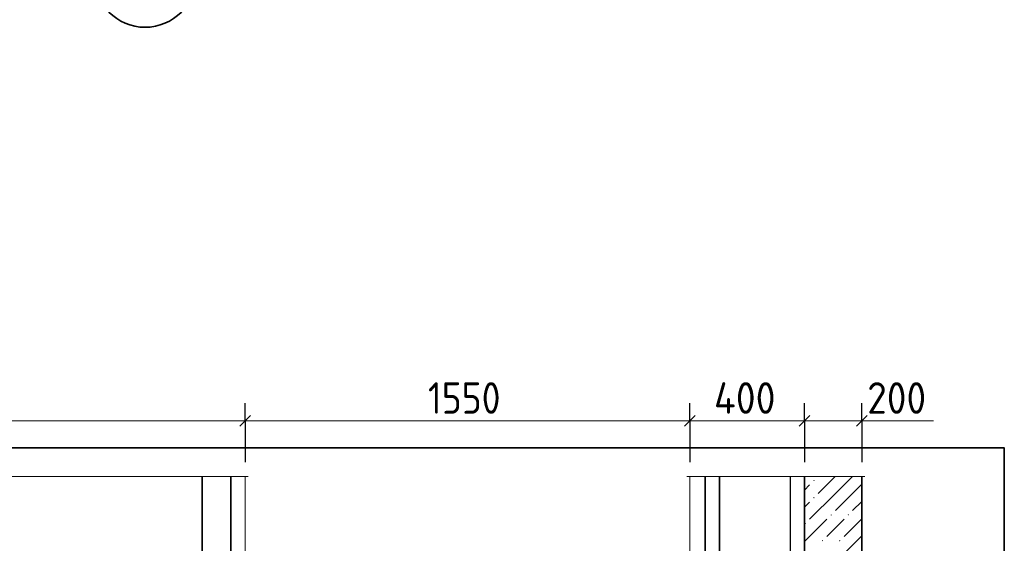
# Model space of a CAD drawing. Header units: millimetres. Extents: x 0 to 50400, y 0 to 35640.
# Tile 4 of 15: x 15657 to 23896, y 14241 to 18624. Entities that reach past the tile are written whole.
import ezdxf

# ---------------------------------------------------------------- set-up
doc = ezdxf.new("R2010")
doc.units = ezdxf.units.MM
doc.linetypes.add('______5', pattern=[1320, 960, -120, 120, -120])
doc.layers.add('Standard', color=7, linetype='Continuous', lineweight=25)
doc.layers.add('ЖБ Стена верхний уровень', color=7, linetype='Continuous', lineweight=35)
doc.layers.add('Оси', color=7, linetype='______5', true_color=0x656565)
doc.layers.add('Стена обрамление Г-обр.', color=7, linetype='Continuous', true_color=0xa0a0a0)
doc.layers.add('Размерная выноска', color=7, linetype='Continuous')
doc.styles.add('ISOCPEUR', font='txt')

msp = doc.modelspace()

# ---------------------------------------------------------------- hatches: boundary and pattern name
at = {"layer": 'ЖБ Стена верхний уровень', "linetype": 'Continuous', "lineweight": 18, "transparency": 33554687}
for points in [[(22296.97265625, 14766.8408203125), (22302.97119140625, 14772.8466796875), (22308.9697265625, 14766.8408203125), (22302.97119140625, 14760.84228515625)], [(22296.97265625, 14622.83935546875), (22302.97119140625, 14628.84521484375), (22308.9697265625, 14622.83935546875), (22302.97119140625, 14616.8408203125)], [(22440.97412109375, 14478.837890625), (22446.97265625, 14484.83642578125), (22452.97119140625, 14478.837890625), (22446.97265625, 14472.83935546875)], [(22584.9609375, 14478.837890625), (22590.966796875, 14484.83642578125), (22596.96533203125, 14478.837890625), (22590.966796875, 14472.83935546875)], [(22224.9609375, 14406.8408203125), (22230.966796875, 14412.8466796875), (22236.96533203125, 14406.8408203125), (22230.966796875, 14400.84228515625)], [(22368.96240234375, 14262.83935546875), (22374.96826171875, 14268.84521484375), (22380.966796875, 14262.83935546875), (22374.96826171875, 14256.8408203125)], [(22512.9638671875, 14262.83935546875), (22518.9697265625, 14268.84521484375), (22524.96826171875, 14262.83935546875), (22518.9697265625, 14256.8408203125)]]:
    msp.add_hatch(color=7, dxfattribs=at).paths.add_polyline_path(points, flags=16)

# ---------------------------------------------------------------- linework, layer by layer
at = {"layer": 'Standard', "color": 7, "linetype": 'Continuous', "lineweight": -3, "transparency": 33554687}
for p, q in [((17543.50341796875, 15265.634765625), (17543.50341796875, 15415.634765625)), ((21263.50341796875, 15265.634765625), (21263.50341796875, 15415.634765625)), ((22223.50341796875, 15265.634765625), (22223.50341796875, 15415.634765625)), ((22703.50341796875, 15265.634765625), (22703.50341796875, 15415.634765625)), ((17543.50341796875, 15265.634765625), (17543.50341796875, 15115.64208984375)), ((17543.50341796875, 15265.634765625), (17543.50341796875, 14920.20263671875)), ((21263.50341796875, 15265.634765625), (21263.50341796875, 15115.64208984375)), ((21263.50341796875, 15265.634765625), (21263.50341796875, 14920.20263671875)), ((22223.50341796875, 15265.634765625), (22223.50341796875, 15115.64208984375)), ((22223.50341796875, 15265.634765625), (22223.50341796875, 14920.20263671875)), ((22703.50341796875, 15265.634765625), (22703.50341796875, 15115.64208984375)), ((22703.50341796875, 15265.634765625), (22703.50341796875, 14920.20263671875))]:
    msp.add_line(p, q, dxfattribs=at)
at = {"layer": 'Standard', "color": 7, "linetype": 'Continuous', "lineweight": 13, "transparency": 33554687}
for p, q in [((6983.50341796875, 15265.634765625), (17543.50341796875, 15265.634765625)), ((17543.50341796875, 15265.634765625), (21263.50341796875, 15265.634765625)), ((21263.50341796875, 15265.634765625), (22223.50341796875, 15265.634765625)), ((22223.50341796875, 15265.634765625), (22703.50341796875, 15265.634765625)), ((22703.50341796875, 15265.634765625), (22793.50341796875, 15265.634765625))]:
    msp.add_line(p, q, dxfattribs=at)
at = {"layer": 'Standard', "color": 7, "linetype": 'Continuous', "lineweight": 25, "transparency": 33554687}
for p, q in [((17498.50341796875, 15220.634765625), (17588.50341796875, 15310.634765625)), ((21218.50341796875, 15220.634765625), (21308.50341796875, 15310.634765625)), ((22178.50341796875, 15220.634765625), (22268.50341796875, 15310.634765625)), ((22658.50341796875, 15220.634765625), (22748.50341796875, 15310.634765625))]:
    msp.add_line(p, q, dxfattribs=at)
at = {"layer": 'Standard', "color": 254, "linetype": 'Continuous', "lineweight": 35, "true_color": 0xc4c4ff, "transparency": 33554687}
msp.add_lwpolyline([(5391.87744140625, 5057.75390625), (23895.88623046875, 5057.75390625), (23895.88623046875, 15040.20263671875), (5391.87744140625, 15040.20263671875), (5391.87744140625, 5057.75390625)], dxfattribs=at)
at = {"layer": 'ЖБ Стена верхний уровень', "color": 7, "linetype": 'Continuous', "lineweight": 18, "transparency": 33554687}
for p, q in [((17543.50341796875, 13548.59619140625), (17543.50341796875, 14800.20263671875)), ((21263.50341796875, 14800.20263671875), (21263.50341796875, 13548.59619140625))]:
    msp.add_line(p, q, dxfattribs=at)
at = {"layer": 'ЖБ Стена верхний уровень', "color": 7, "linetype": 'Continuous', "lineweight": 35, "transparency": 33554687}
for p, q in [((22223.50341796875, 14800.20263671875), (22223.50341796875, 13548.59619140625)), ((22703.50341796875, 13548.59619140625), (22703.50341796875, 14800.20263671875))]:
    msp.add_line(p, q, dxfattribs=at)
at = {"layer": 'ЖБ Стена верхний уровень', "color": 251, "linetype": 'Continuous', "lineweight": 18, "true_color": 0x494949, "transparency": 33554687}
for p, q in [((22480.31995870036, 14800.20263671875), (22338.9697265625, 14658.84521484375)), ((22624.3212890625, 14800.20263671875), (22482.9638671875, 14658.84521484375)), ((22223.50341796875, 14687.38037109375), (22266.96533203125, 14730.84228515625)), ((22626.96533203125, 14658.84521484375), (22703.50341796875, 14735.38330078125)), ((22266.96533203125, 14586.8408203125), (22223.50341796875, 14543.37890625)), ((22482.9638671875, 14658.84521484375), (22266.96533203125, 14442.8466796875)), ((22626.96533203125, 14658.84521484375), (22482.9638671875, 14514.84375)), ((22703.50341796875, 14591.3818359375), (22626.96533203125, 14514.84375)), ((22410.966796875, 14442.8466796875), (22223.50341796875, 14255.37694415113)), ((22482.9638671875, 14370.84228515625), (22554.96826171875, 14442.8466796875)), ((22703.50341796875, 14447.38037109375), (22554.96826171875, 14298.84521484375)), ((22410.966796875, 14298.84521484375), (22482.9638671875, 14370.84228515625)), ((22482.9638671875, 14082.8466796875), (22698.9697265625, 14298.84521484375))]:
    msp.add_line(p, q, dxfattribs=at)
at = {"layer": 'Оси', "color": 8, "linetype": '______5', "lineweight": -3, "transparency": 33554687}
msp.add_line((22103.50341796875, 14800.20263671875), (22103.50341796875, 3258.09814453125), dxfattribs=at)
at = {"layer": 'Оси', "color": 7, "linetype": 'Continuous', "lineweight": 35, "transparency": 33554687}
msp.add_circle((16706.455078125, 18986.55029296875), 425.5765342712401, dxfattribs=at)
at = {"layer": 'Размерная выноска', "color": 7, "linetype": 'Continuous', "lineweight": 13, "transparency": 33554687}
for p, q in [((22703.50341796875, 15265.634765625), (23303.50341796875, 15265.634765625)), ((6959.501953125, 14800.20263671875), (17567.5048828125, 14800.20263671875)), ((21239.501953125, 14800.20263671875), (22247.5048828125, 14800.20263671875)), ((22727.5048828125, 14800.20263671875), (22199.501953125, 14800.20263671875))]:
    msp.add_line(p, q, dxfattribs=at)
at = {"layer": 'Стена обрамление Г-обр.', "color": 7, "linetype": 'Continuous', "lineweight": 35, "transparency": 33554687}
for p, q in [((17183.50341796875, 6506.9970703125), (17183.50341796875, 14800.20263671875)), ((17183.50341796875, 6506.9970703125), (17183.50341796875, 14800.20263671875)), ((17423.50341796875, 6506.9970703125), (17423.50341796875, 14800.20263671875)), ((17423.50341796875, 6506.9970703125), (17423.50341796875, 14800.20263671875)), ((21393.10546875, 6506.9970703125), (21393.10546875, 14800.20263671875)), ((21513.10546875, 6506.9970703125), (21513.10546875, 14800.20263671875))]:
    msp.add_line(p, q, dxfattribs=at)

# ---------------------------------------------------------------- texts
at = {"layer": 'Standard', "color": 7, "linetype": 'Continuous', "lineweight": 25, "transparency": 33554687, "char_height": 264.0000057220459, "attachment_point": 7, "style": 'ISOCPEUR'}
for s, insert, width in [('\\W0.87;1550', (19073.50341796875, 15325.64208984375), 800.283203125), ('\\W0.92;400', (21466.3037109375, 15325.64208984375), 701.3171386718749), ('\\W0.91;200', (22748.50341796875, 15325.64208984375), 674.3771229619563)]:
    msp.add_mtext(s, dxfattribs=dict(at, insert=insert, width=width))

doc.saveas('drawing.dxf')
